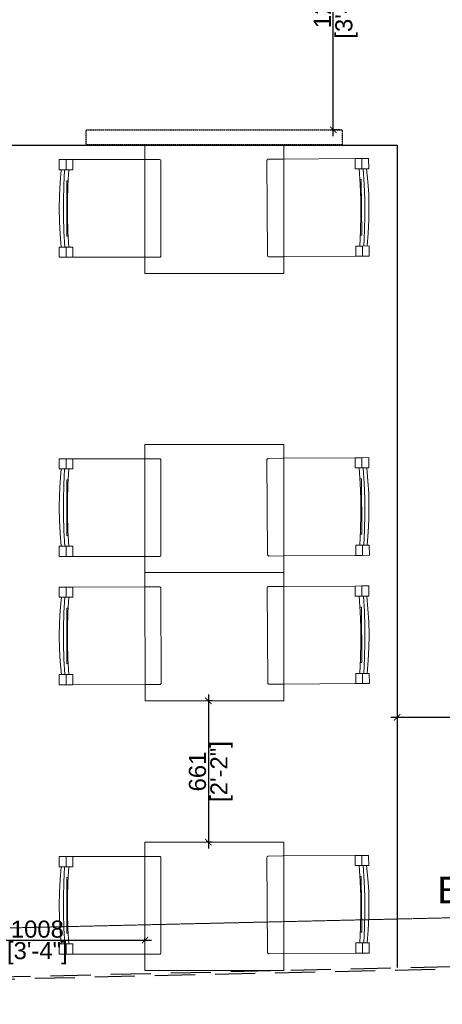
# Model space of a CAD drawing. Header units: millimetres. Extents: x 3501050 to 3719646, y 122984 to 158395.
# Tile 21 of 76: x 3519661 to 3521640, y 140388 to 144997. Entities that reach past the tile are written whole.
import ezdxf

# ---------------------------------------------------------------- set-up
doc = ezdxf.new("R2010")
doc.units = ezdxf.units.MM
doc.header["$PDMODE"] = 2
for name, pattern in [('( Hidden )', [0.375, 0.25, -0.125]), ('ACAD_ISO02W100', [15, 12, -3]), ('DASHED2', [0.375, 0.25, -0.125])]:
    doc.linetypes.add(name, pattern=pattern)
doc.layers.get('0').update_dxf_attribs({"color": 8})
doc.layers.get('DEFPOINTS').update_dxf_attribs({"color": 8, "lineweight": 18})
doc.layers.add('A - Furniture', color=7, linetype='Continuous', lineweight=5, true_color=0x0066cc)
doc.layers.add('Beam', color=7, linetype='ACAD_ISO02W100', lineweight=13, true_color=0x3f7f00)
for name, color, linetype, lineweight in [('A Counter', 7, 'Continuous', 25), ('A-Dimension', 42, 'Continuous', 9), ('A-WALL', 12, 'Continuous', 30), ('Cable 1-2', 1, 'Continuous', 0)]:
    doc.layers.add(name, color=color, linetype=linetype, lineweight=lineweight)
doc.styles.add('A-ANNO-DIM bold', font='GOTHIC.TTF')
doc.styles.add('arr-1', font='arial.ttf')
doc.styles.get("Standard").update_dxf_attribs({"font": 'arial.ttf'})
doc.dimstyles.new('A-100mm-Bold', dxfattribs={"dimtxt": 80, "dimasz": 50, "dimexe": 100, "dimexo": 10, "dimgap": 50, "dimtad": 1, "dimdec": 0, "dimzin": 12, "dimdsep": 46, "dimtxsty": 'A-ANNO-DIM bold', "dimblk": 'ARCHTICK', "dimcen": 0, "dimdle": 100, "dimclrd": 8, "dimclre": 8, "dimclrt": 211, "dimadec": 0, "dimazin": 0, "dimtfac": 1, "dimtdec": 0, "dimtix": 1, "dimtmove": 2, "dimatfit": 3, "dimldrblk": 'DOT', "dimfxl": 500, "dimtvp": 1, "dimtolj": 1, "dimtzin": 0, "dimarcsym": 0})

# ---------------------------------------------------------------- blocks, each defined once
blk = doc.blocks.new('_ARCHTICK')
at = {"color": 0, "linetype": 'ByBlock', "const_width": 0.15}
blk.add_lwpolyline([(-0.5, -0.5), (0.5, 0.5)], dxfattribs=at)
blk = doc.blocks.new('*D131')
at = {"layer": 'A-Dimension', "color": 8, "linetype": '( Hidden )', "lineweight": -2, "transparency": 16777216}
for p, q in [((3522828.3, 141881.4), (3522828.3, 141721.4)), ((3521428.4, 141784), (3521428.4, 141721.4))]:
    blk.add_line(p, q, dxfattribs=at)
at = {"layer": 'A-Dimension', "color": 8, "lineweight": -2, "transparency": 16777216}
blk.add_line((3521398.4, 141731.4), (3522858.3, 141731.4), dxfattribs=at)
at = {"layer": 'DEFPOINTS', "color": 0, "transparency": 16777216}
for p in [(3522828.3, 141892.2), (3521428.4, 141794), (3522828.3, 141731.4)]:
    blk.add_point(p, dxfattribs=at)
at = {"layer": 'A-Dimension', "color": 8, "lineweight": -2, "transparency": 16777216, "xscale": 30, "yscale": 30, "zscale": 30, "rotation": 180}
blk.add_blockref('_ARCHTICK', (3521428.4, 141731.4), dxfattribs=at)
at = {"layer": 'A-Dimension', "color": 8, "lineweight": -2, "transparency": 16777216, "xscale": 30, "yscale": 30, "zscale": 30}
blk.add_blockref('_ARCHTICK', (3522828.3, 141731.4), dxfattribs=at)
at = {"layer": 'A-Dimension', "transparency": 16777216, "char_height": 80, "attachment_point": 5}
for s, insert in [('\\A1;1400', (3522128.4, 141782.3)), ('\\A1;[4\'-7"]', (3522128.4, 141670.3))]:
    blk.add_mtext(s, dxfattribs=dict(at, insert=insert))
blk = doc.blocks.new('_Dot')
at = {"color": 0, "linetype": 'ByBlock', "lineweight": -2}
blk.add_line((-0.5, 0), (-1, 0), dxfattribs=at)
at = {"color": 0, "linetype": 'ByBlock', "const_width": 0.5}
blk.add_lwpolyline([(-0.25, 0, 1), (0.25, 0, 1)], format="xyb", close=True, dxfattribs=at)
blk = doc.blocks.new('A$Cc618c7ea')
at = {"layer": 'A - Furniture', "color": 0}
for p, q in [((1.3, 489.2), (1.5, 536.9)), ((33.5, 536.8), (1.5, 536.9)), ((33.3, 489.1), (33.5, 536.8)), ((65, 536.7), (33.5, 536.8)), ((64.8, 489), (65, 536.7)), ((402.7, 535.6), (65, 536.7)), ((1049.2, 535.6), (1387, 536.7)), ((1387, 536.7), (1418.5, 536.8)), ((1387.2, 489), (1387, 536.7)), ((1418.5, 536.8), (1450.5, 536.9)), ((1418.6, 489.1), (1418.5, 536.8)), ((1450.7, 489.2), (1450.5, 536.9)), ((33.3, 489.1), (1.3, 489.2)), ((5.7, 429.2), (11, 489.2)), ((22.4, 417), (26.7, 489.1)), ((64.8, 489), (33.3, 489.1)), ((41.7, 416.9), (46, 489)), ((1387.2, 489), (1418.6, 489.1)), ((1410.2, 416.9), (1405.9, 489)), ((1418.6, 489.1), (1450.7, 489.2)), ((1429.6, 417), (1425.3, 489.1)), ((1446.3, 429.2), (1441, 489.2)), ((2, 368.8), (5.7, 429.2)), ((20.2, 344.3), (22.4, 417)), ((35.4, 178.2), (36.2, 438.3)), ((36.2, 438.3), (42.8, 438.2)), ((39.5, 344.3), (41.7, 416.9)), ((1415.8, 438.3), (1409.2, 438.2)), ((1412.5, 344.3), (1410.2, 416.9)), ((1416.6, 178.2), (1415.8, 438.3)), ((1431.8, 344.3), (1429.6, 417)), ((1450, 368.8), (1446.3, 429.2)), ((0.7, 308.3), (2, 368.8)), ((1451.2, 308.3), (1450, 368.8)), ((19.9, 272.2), (20.2, 344.3)), ((39.2, 272.1), (39.5, 344.3)), ((1412.8, 272.1), (1412.5, 344.3)), ((1432.1, 272.2), (1431.8, 344.3)), ((1.6, 247.9), (0.7, 308.3)), ((1450.4, 247.9), (1451.2, 308.3)), ((4.9, 187.4), (1.6, 247.9)), ((21.7, 199.6), (19.9, 272.2)), ((41, 199.5), (39.2, 272.1)), ((1411, 199.5), (1412.8, 272.1)), ((1430.3, 199.6), (1432.1, 272.2)), ((1447.1, 187.4), (1450.4, 247.9)), ((9.8, 127.5), (4.9, 187.4)), ((25.6, 127.4), (21.7, 199.6)), ((44.9, 127.3), (41, 199.5)), ((1407.1, 127.3), (1411, 199.5)), ((1426.4, 127.4), (1430.3, 199.6)), ((1442.2, 127.5), (1447.1, 187.4)), ((35.4, 178.2), (42, 178.2)), ((1416.6, 178.2), (1410, 178.2)), ((0, 79.7), (0.2, 127.5)), ((32.2, 127.4), (0.2, 127.5)), ((32, 79.6), (32.2, 127.4)), ((63.7, 127.3), (32.2, 127.4)), ((63.5, 79.5), (63.7, 127.3)), ((1388.3, 127.3), (1419.8, 127.4)), ((1388.5, 79.5), (1388.3, 127.3)), ((1419.8, 127.4), (1451.8, 127.5)), ((1420, 79.6), (1419.8, 127.4)), ((1452, 79.7), (1451.8, 127.5)), ((32, 79.6), (0, 79.7)), ((63.5, 79.5), (32, 79.6)), ((401.2, 78.4), (63.5, 79.5)), ((1050.7, 78.4), (1388.5, 79.5)), ((1388.5, 79.5), (1420, 79.6)), ((1420, 79.6), (1452, 79.7))]:
    blk.add_line(p, q, dxfattribs=at)
at = {"layer": 'A - Furniture'}
blk.add_lwpolyline([(403, 602.7), (1053, 600.4), (1051, 0), (401, 2.3)], close=True, dxfattribs=at)
at = {"layer": 'A - Furniture', "color": 0}
for points in [[(401.2, 78.4), (470.2, 78.2, 0.414214), (476.3, 84.2), (477.7, 529.4, 0.414214), (471.7, 535.4), (402.7, 535.6)], [(1050.7, 78.4), (981.7, 78.2, -0.414214), (975.7, 84.2), (974.3, 529.4, -0.414214), (980.2, 535.4), (1049.2, 535.6)]]:
    blk.add_lwpolyline(points, format="xyb", dxfattribs=at)
blk = doc.blocks.new('*D105')
at = {"layer": 'A-Dimension', "color": 8, "lineweight": -2, "transparency": 16777216}
blk.add_line((3520544.5, 141838), (3520544.5, 141116.9), dxfattribs=at)
at = {"layer": 'A-Dimension', "color": 8, "linetype": '( Hidden )', "lineweight": -2, "transparency": 16777216}
for p, q in [((3520562.6, 141808), (3520534.5, 141808)), ((3520562.3, 141146.9), (3520534.5, 141146.9))]:
    blk.add_line(p, q, dxfattribs=at)
at = {"layer": 'DEFPOINTS', "color": 0, "transparency": 16777216}
for p in [(3520572.6, 141808), (3520544.5, 141146.9), (3520572.3, 141146.9)]:
    blk.add_point(p, dxfattribs=at)
at = {"layer": 'A-Dimension', "color": 8, "lineweight": -2, "transparency": 16777216, "xscale": 30, "yscale": 30, "zscale": 30}
for p, rotation in [((3520544.5, 141808), 90), ((3520544.5, 141146.9), 270)]:
    blk.add_blockref('_ARCHTICK', p, dxfattribs=dict(at, rotation=rotation))
at = {"layer": 'A-Dimension', "transparency": 16777216, "char_height": 80, "attachment_point": 5, "rotation": 90}
for s, insert in [('\\A1;[2\'-2"]', (3520605.8, 141477.4)), ('\\A1;661', (3520493.7, 141477.4))]:
    blk.add_mtext(s, dxfattribs=dict(at, insert=insert))
blk = doc.blocks.new('*D117')
at = {"layer": 'A-Dimension', "color": 8, "lineweight": -2, "transparency": 16777216}
blk.add_line((3521129.5, 144451.6), (3521129.5, 145711.6), dxfattribs=at)
at = {"layer": 'A-Dimension', "color": 8, "linetype": '( Hidden )', "lineweight": -2, "transparency": 16777216}
for p, q in [((3521161, 145681.6), (3521119.5, 145681.6)), ((3521161, 144481.6), (3521119.5, 144481.6))]:
    blk.add_line(p, q, dxfattribs=at)
at = {"layer": 'DEFPOINTS', "color": 0, "transparency": 16777216}
for p in [(3521129.5, 145681.6), (3521171, 145681.6), (3521171, 144481.6)]:
    blk.add_point(p, dxfattribs=at)
at = {"layer": 'A-Dimension', "color": 8, "lineweight": -2, "transparency": 16777216, "xscale": 30, "yscale": 30, "zscale": 30}
for p, rotation in [((3521129.5, 145681.6), 90), ((3521129.5, 144481.6), 270)]:
    blk.add_blockref('_ARCHTICK', p, dxfattribs=dict(at, rotation=rotation))
at = {"layer": 'A-Dimension', "transparency": 16777216, "char_height": 80, "attachment_point": 5, "rotation": 90}
for s, insert in [('\\A1;[3\'-11"]', (3521190.8, 145081.6)), ('\\A1;1200', (3521078.7, 145081.6))]:
    blk.add_mtext(s, dxfattribs=dict(at, insert=insert))
blk = doc.blocks.new('*D124')
at = {"layer": 'A-Dimension', "color": 8, "lineweight": -2, "transparency": 16777216}
blk.add_line((3519209.9, 140688.1), (3520277.4, 140688.1), dxfattribs=at)
at = {"layer": 'A-Dimension', "color": 8, "linetype": '( Hidden )', "lineweight": -2, "transparency": 16777216}
for p, q in [((3519239.9, 140679.8), (3519239.9, 140698.1)), ((3520247.4, 140680.1), (3520247.4, 140698.1))]:
    blk.add_line(p, q, dxfattribs=at)
at = {"layer": 'DEFPOINTS', "color": 0, "transparency": 16777216}
for p in [(3520247.4, 140688.1), (3519239.9, 140669.8), (3520247.4, 140670.1)]:
    blk.add_point(p, dxfattribs=at)
at = {"layer": 'A-Dimension', "color": 8, "lineweight": -2, "transparency": 16777216, "xscale": 30, "yscale": 30, "zscale": 30, "rotation": 180}
blk.add_blockref('_ARCHTICK', (3519239.9, 140688.1), dxfattribs=at)
at = {"layer": 'A-Dimension', "color": 8, "lineweight": -2, "transparency": 16777216, "xscale": 30, "yscale": 30, "zscale": 30}
blk.add_blockref('_ARCHTICK', (3520247.4, 140688.1), dxfattribs=at)
at = {"layer": 'A-Dimension', "transparency": 16777216, "char_height": 80, "attachment_point": 5}
for s, insert in [('\\A1;1008', (3519743.6, 140739)), ('\\A1;[3\'-4"]', (3519743.6, 140626.9))]:
    blk.add_mtext(s, dxfattribs=dict(at, insert=insert))

msp = doc.modelspace()

# ---------------------------------------------------------------- linework, layer by layer
at = {"layer": 'A Counter', "linetype": 'DASHED2'}
msp.add_lwpolyline([(3521171, 144411.7), (3519971.4, 144411.7), (3519971.4, 144481.6), (3521171, 144481.6)], close=True, dxfattribs=at)
at = {"layer": 'A Counter', "color": 252, "linetype": 'DASHED2', "ltscale": 10, "true_color": 0x939598}
msp.add_lwpolyline([(3514012, 140387.6), (3514012, 144409.2), (3521428.4, 144409.2), (3521428.4, 140558.6)], dxfattribs=at)
at = {"layer": 'A-WALL', "linetype": '( Hidden )', "ltscale": 750}
msp.add_lwpolyline([(3519243.8, 140496.8), (3519243.5, 140508.8), (3525542.6, 140652.3), (3525543, 140640.3), (3519243.8, 140496.8)], dxfattribs=at)
at = {"layer": 'Beam', "ltscale": 0.5}
msp.add_line((3512027.7, 140570.7), (3525541.7, 140881.4), dxfattribs=at)

# ---------------------------------------------------------------- block references
at = {"layer": 'A - Furniture', "rotation": 0.205065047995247}
for p in [(3519846.4, 143805), (3519846.5, 142404.6), (3519846.7, 141804.2), (3519846.4, 140542.7)]:
    msp.add_blockref('A$Cc618c7ea', p, dxfattribs=at)

# ---------------------------------------------------------------- texts
at = {"layer": 'A Counter', "linetype": 'DASHED2', "ltscale": 222, "insert": (3512769.1, 142619.8), "char_height": 100, "width": 1008.878, "attachment_point": 1, "style": 'arr-1'}
msp.add_mtext('\\pi42.26281;1400MM WIDE \\P\\pi310.16868;AISLE', dxfattribs=at)
at = {"layer": 'Cable 1-2', "char_height": 125, "width": 4245.231, "attachment_point": 1, "style": 'arr-1'}
for insert in [(3520024.3, 140985.2), (3511200, 140737.9)]:
    msp.add_mtext('\\pi1592.77222;ENTRY  EXIT', dxfattribs=dict(at, insert=insert))

# ---------------------------------------------------------------- dimensions: what is measured, and where the dimension line sits
at = {"layer": 'A-Dimension'}
for base, p1, p2, picture, middle in [((3521129.5, 145681.6), (3521171, 144481.6), (3521171, 145681.6), '*D117', (3521129.5, 145081.6)), ((3520544.5, 141146.9), (3520572.6, 141808), (3520572.3, 141146.9), '*D105', (3520544.5, 141477.4))]:
    dim = msp.add_linear_dim(base=base, p1=p1, p2=p2, angle=90, dimstyle='A-100mm-Bold', override={"dimtxt": 80, "dimasz": 30, "dimexe": 10, "dimgap": 10, "dimpost": '\\X', "dimtxsty": 'Standard', "dimdle": 30, "dimclrt": 256, "dimfxl": 150, "dimfxlon": 1, "dimtfill": 0, "dimarcsym": 2}, dxfattribs=at)
    dim.commit()
    dim.dimension.update_dxf_attribs({"geometry": picture, "text_midpoint": middle})
for base, p1, p2, picture, middle in [((3522828.3, 141731.4), (3521428.4, 141794), (3522828.3, 141892.2), '*D131', (3522128.4, 141731.4)), ((3520247.3815, 140688.1391), (3519239.8795, 140669.8319), (3520247.3815, 140670.0919), '*D124', (3519743.6305, 140688.1391))]:
    dim = msp.add_linear_dim(base=base, p1=p1, p2=p2, dimstyle='A-100mm-Bold', override={"dimtxt": 80, "dimasz": 30, "dimexe": 10, "dimgap": 10, "dimpost": '\\X', "dimtxsty": 'Standard', "dimdle": 30, "dimclrt": 256, "dimfxl": 150, "dimfxlon": 1, "dimtfill": 0, "dimarcsym": 2}, dxfattribs=at)
    dim.commit()
    dim.dimension.update_dxf_attribs({"geometry": picture, "text_midpoint": middle})

doc.saveas('drawing.dxf')
